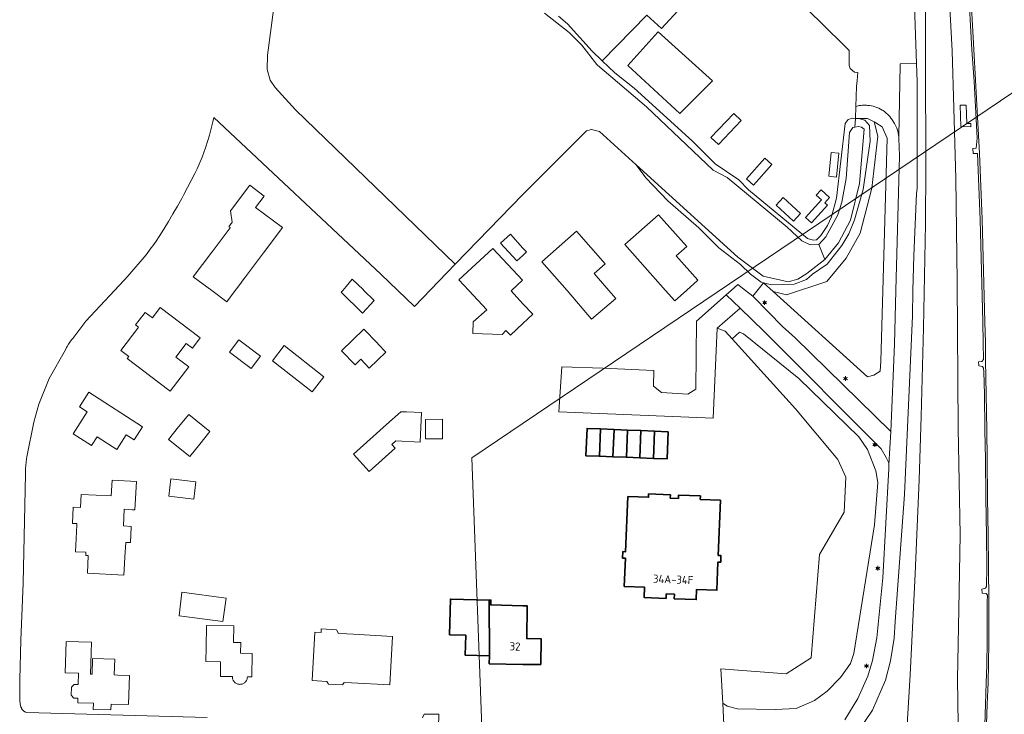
# Model space of a CAD drawing. Header units: metres. Extents: x 140853 to 145288, y 474558 to 480269.
# Tile 83 of 256: x 140888 to 141107, y 477406 to 477560. Entities that reach past the tile are written whole.
import ezdxf
from ezdxf.enums import TextEntityAlignment as Align

# ---------------------------------------------------------------- set-up
doc = ezdxf.new("R2010")
doc.units = ezdxf.units.M
doc.header["$MEASUREMENT"] = 0
for name, color, linetype, lineweight in [('B-WE-GR-BEPLANTING_CULTUUR_BOSPLANTSOEN-G', 90, 'GR-PLANTSOEN', 18), ('B-WE-GR-GRAS_KRUIDENRIJK-G', 80, 'Continuous', 18), ('B-WE-GR-GROENVOORZIENING-G', 80, 'Continuous', 18), ('B-WE-GW-WATERGANG_INSTEEK-G', 90, 'Continuous', 18), ('B-WE-KL-ET_LS_OV_LICHTMAST-S', 190, 'Continuous', 18), ('B-WE-OG-BEBOUWING-G', 7, 'Continuous', 35), ('B-WE-OG-BEBOUWING_HUISNUMMER-T18', 10, 'Continuous', 18), ('B-WE-OG-HULPLIJN-G', 50, 'Continuous', 18), ('B-WE-OG-TERREIN_ERF-G', 7, 'Continuous', 18), ('B-WE-OG-WATER-G', 130, 'Continuous', 18), ('B-WE-VH-VERHARDING_ASFALT-G', 252, 'Continuous', 18), ('B-WE-VH-VERHARDING_GESLOTEN-G', 7, 'Continuous', 18), ('B-WE-VH-VERHARDING_OPEN-G', 252, 'Continuous', 18)]:
    doc.layers.add(name, color=color, linetype=linetype, lineweight=lineweight)
doc.styles.add('NLCS-ISO', font='txt')
doc.linetypes.add('GR-PLANTSOEN', pattern='A,0,[179,NLCS.shx,S=2,R=0,X=0,Y=0],-4', length=4)

# ---------------------------------------------------------------- blocks, each defined once
blk = doc.blocks.new('B-SIE-WEG_LICHTMAST-SO')
at = {"ltscale": 0.1}
for p, q in [((-1.1, 0.6), (-2.2, 1.3)), ((0, 1.3), (0, 2.5)), ((1.1, 0.6), (2.2, 1.3)), ((-1.1, -0.6), (-2.2, -1.3)), ((0, -1.3), (0, -2.5)), ((1.1, -0.6), (2.2, -1.3))]:
    blk.add_line(p, q, dxfattribs=at)
at = {"flags": 128}
for points in [[(-1.2, 0.5), (1.2, 0.5)], [(-1.2, -0.5), (1.2, -0.5)]]:
    blk.add_lwpolyline(points, dxfattribs=at)
at = {"ltscale": 0.1}
blk.add_circle((0, 0), 1.27, dxfattribs=at)
at = {"style": 'NLCS-ISO'}
blk.add_attdef('TYPE', text='', height=1.8, dxfattribs=at).set_placement((0, 2.5), align=Align.BOTTOM_CENTER)

msp = doc.modelspace()

# ---------------------------------------------------------------- linework, layer by layer
at = {"layer": 'B-WE-GR-BEPLANTING_CULTUUR_BOSPLANTSOEN-G', "ltscale": 0.2, "flags": 128}
for points in [[(141080.895, 477533.828), (141079.802, 477536.33), (141078.396, 477537.268), (141078.01, 477537.461), (141078.857, 477534.316), (141077.5, 477522.72), (141074.91, 477512.728), (141071.826, 477507.177), (141067.508, 477501.996), (141058.503, 477499.035), (141055.565, 477499.741), (141076.522, 477480.837), (141077.928, 477481.149), (141079.333, 477482.087), (141079.489, 477484.276), (141080.895, 477533.828)], [(141073.514, 477419.299), (141078.057, 477447.939), (141078.861, 477457.351), (141078.363, 477459.937), (141076.509, 477464.637), (141074.596, 477467.492), (141061.313, 477480.459), (141049.006, 477490.39), (141048.085, 477490.756), (141046.453, 477489.275), (141060.565, 477473.725), (141069.943, 477462.424), (141071.732, 477458.498), (141071.37, 477450.708), (141065.831, 477441.369), (141063.984, 477418.337), (141058.482, 477414.797), (141043.948, 477415.951), (141044.403, 477408.324), (141045.368, 477407.664), (141047.64, 477407.053), (141056.031, 477406.9), (141060.653, 477407.143), (141064.768, 477408.916), (141067.583, 477410.985), (141070.509, 477414.035), (141072.748, 477417.099), (141073.514, 477419.299)]]:
    msp.add_lwpolyline(points, close=True, dxfattribs=at)
at = {"layer": 'B-WE-GR-GRAS_KRUIDENRIJK-G', "ltscale": 0.2, "flags": 128}
for points in [[(141086.351, 477580.345), (141087.393, 477550.451), (141087.532, 477546.465), (141087.583, 477522.628), (141087.433, 477521.529), (141086.825, 477507.786), (141086.602, 477500), (141086.503, 477494.343), (141084.773, 477454.672), (141082.648, 477426.481), (141082.476, 477422.721), (141081.641, 477417.72), (141080.529, 477413.378), (141077.668, 477406.763), (141074.385, 477401.898)], [(141089.451, 477567.663), (141089.404, 477551.035), (141089.487, 477527.387), (141089.42, 477514.81), (141088.961, 477491.715), (141088.444, 477471.972), (141088.015, 477457.946), (141087.086, 477437.03), (141085.992, 477414.626), (141084.632, 477391.189), (141085.895, 477390.229), (141086.992, 477388.883), (141087.029, 477388.482), (141096.922, 477388.575), (141096.553, 477413.65), (141096.832, 477429.155), (141097.146, 477445.69), (141096.65, 477469.42), (141096.475, 477501.986), (141096.142, 477524.904), (141095.683, 477540.518), (141095.36, 477553.266), (141094.542, 477568.359)], [(141084.632, 477391.189), (141085.992, 477414.626), (141087.086, 477437.03), (141088.015, 477457.946), (141088.444, 477471.972), (141088.961, 477491.715), (141089.42, 477514.81), (141089.487, 477527.387), (141089.404, 477551.035), (141089.451, 477567.663)], [(141071.528, 477404.583), (141074.367, 477409.314), (141076.616, 477414.281), (141077.638, 477417.743), (141078.576, 477422.804), (141079.925, 477436.165), (141081.279, 477460.426), (141081.306, 477460.771), (141081.3, 477461.091), (141081.287, 477461.25), (141081.239, 477461.566), (141081.162, 477461.877), (141081.058, 477462.179), (141080.927, 477462.471), (141080.852, 477462.612), (141080.683, 477462.884), (141079.548, 477464.842), (141053.555, 477490.921), (141048.208, 477496.087), (141043.121, 477491.632), (141044.893, 477490.995), (141046.453, 477489.275), (141048.085, 477490.756), (141049.006, 477490.39), (141061.313, 477480.459), (141074.596, 477467.492), (141076.509, 477464.637), (141078.363, 477459.937), (141078.861, 477457.351), (141078.057, 477447.939), (141073.514, 477419.299), (141072.748, 477417.099), (141070.509, 477414.035), (141067.583, 477410.985), (141064.768, 477408.916), (141060.653, 477407.143), (141056.031, 477406.9), (141047.64, 477407.053), (141045.368, 477407.664), (141044.403, 477408.324), (141044.743, 477400.383)]]:
    msp.add_lwpolyline(points, dxfattribs=at)
for points in [[(141055.565, 477499.741), (141053.432, 477501.693), (141051.044, 477498.722), (141051.357, 477498.476), (141057.674, 477491.979), (141060.499, 477489.494), (141081.72, 477468.656), (141082.546, 477488.095), (141082.801, 477500), (141083.634, 477529.944), (141083.495, 477533.787), (141083.456, 477534.253), (141083.425, 477534.485), (141083.343, 477534.945), (141083.232, 477535.399), (141083.167, 477535.624), (141083.015, 477536.066), (141082.836, 477536.498), (141082.631, 477536.919), (141082.519, 477537.124), (141082.4, 477537.326), (141082.145, 477537.718), (141081.854, 477538.109), (141081.728, 477538.29), (141081.458, 477538.639), (141081.315, 477538.807), (141081.012, 477539.128), (141080.689, 477539.428), (141080.347, 477539.707), (141079.988, 477539.963), (141079.802, 477540.082), (141079.419, 477540.302), (141079.023, 477540.496), (141078.615, 477540.664), (141078.407, 477540.738), (141077.985, 477540.865), (141077.771, 477540.918), (141077.414, 477541), (141076.968, 477541.084), (141076.517, 477541.139), (141076.291, 477541.156), (141075.837, 477541.168), (141075.383, 477541.151), (141075.157, 477541.132), (141074.707, 477541.072), (141074.262, 477540.983), (141073.929, 477540.898), (141073.888, 477538.246), (141074.557, 477538.221), (141076.522, 477538.205), (141078.01, 477537.461), (141078.396, 477537.268), (141079.802, 477536.33), (141080.895, 477533.828), (141079.489, 477484.276), (141079.333, 477482.087), (141077.928, 477481.149), (141076.522, 477480.837), (141055.565, 477499.741)], [(141071.826, 477507.177), (141074.91, 477512.728), (141077.5, 477522.72), (141078.857, 477534.316), (141078.01, 477537.461), (141076.522, 477538.205), (141074.557, 477538.221), (141075.966, 477537.821), (141076.996, 477536.632), (141077.106, 477533.193), (141075.567, 477522.439), (141073.658, 477515.683), (141072.349, 477512.554), (141070.839, 477510.027), (141067.54, 477505.839), (141064.315, 477503.619), (141062.959, 477502.412), (141060.212, 477501.432), (141055.184, 477501.282), (141053.432, 477501.693), (141055.565, 477499.741), (141058.503, 477499.035), (141067.508, 477501.996), (141071.826, 477507.177)]]:
    msp.add_lwpolyline(points, close=True, dxfattribs=at)
at = {"layer": 'B-WE-GR-GROENVOORZIENING-G', "ltscale": 0.2, "flags": 128}
for points in [[(141094.542, 477568.359), (141095.36, 477553.266), (141095.683, 477540.518), (141096.142, 477524.904), (141096.475, 477501.986), (141096.65, 477469.42), (141097.146, 477445.69), (141096.832, 477429.155), (141096.553, 477413.65), (141096.922, 477388.575), (141096.926, 477388.304), (141097.519, 477367.612), (141097.506, 477367.576), (141097.038, 477366.311), (141098.294, 477366.251), (141098.371, 477363.723), (141100.357, 477363.675), (141100.386, 477362.918), (141097.067, 477363.087), (141097.271, 477346.559), (141096.487, 477327.755), (141095.777, 477316.262)], [(141102.591, 477403.511), (141102.757, 477408.083), (141102.916, 477412.837), (141103.072, 477416.841), (141103.146, 477421.987), (141103.115, 477430.786), (141103.165, 477432.288), (141102.881, 477432.632), (141101.975, 477432.704), (141101.934, 477433.664), (141102.725, 477433.818), (141102.961, 477434.2), (141103.046, 477438.656), (141102.967, 477445.481), (141102.844, 477453.914), (141102.72, 477462.538), (141102.626, 477468.97), (141102.49, 477476.952), (141102.409, 477481.906), (141102.267, 477482.756), (141102.075, 477483.114), (141101.249, 477483.22), (141101.21, 477484.133), (141101.901, 477484.209), (141102.268, 477484.661), (141102.228, 477488.353), (141102.158, 477493.063), (141101.58, 477515.72), (141100.941, 477530.407), (141100.008, 477530.442), (141099.898, 477531.543), (141100.705, 477531.614), (141100.866, 477533.856), (141100.2, 477546.411), (141099.721, 477553.457), (141098.87, 477568.35)]]:
    msp.add_lwpolyline(points, dxfattribs=at)
msp.add_lwpolyline([(141098.609, 477537.072), (141099.456, 477537.072), (141099.504, 477536.385), (141097.294, 477536.409), (141097.103, 477541.15), (141098.439, 477541.174), (141098.609, 477537.072)], close=True, dxfattribs=at)
at = {"layer": 'B-WE-GW-WATERGANG_INSTEEK-G', "ltscale": 0.2, "flags": 128}
msp.add_lwpolyline([(141004.748, 477561.586), (141010.245, 477557.297), (141010.245, 477557.297), (141013.044, 477554.538), (141013.044, 477554.538), (141016.414, 477550.21), (141016.414, 477550.21), (141016.584, 477550.064), (141016.584, 477550.064), (141027.43, 477540.784), (141027.43, 477540.784), (141042.256, 477526.75), (141042.256, 477526.75), (141045.335, 477525.121), (141045.335, 477525.121), (141058.692, 477514.096), (141058.692, 477514.096), (141061.962, 477511.057), (141061.962, 477511.057), (141063.801, 477510.157), (141063.801, 477510.157), (141065.72, 477510.197), (141065.72, 477510.197), (141067.27, 477511.936), (141067.27, 477511.936), (141069.959, 477516.782), (141069.959, 477516.782), (141070.829, 477519.621), (141070.829, 477519.621), (141071.768, 477524.918), (141071.768, 477524.918), (141072.568, 477535.133), (141072.568, 477535.133), (141073.247, 477536.192), (141073.247, 477536.192), (141073.692, 477536.281), (141073.692, 477536.281), (141073.888, 477538.246), (141073.888, 477538.246), (141073.197, 477538.271), (141073.197, 477538.271), (141072.228, 477538.021), (141072.228, 477538.021), (141071.548, 477537.082), (141071.548, 477537.082), (141069.619, 477520.54), (141069.619, 477520.54), (141068.561, 477516.397), (141068.561, 477516.397), (141067.609, 477514.415), (141067.609, 477514.415), (141066.19, 477512.226), (141066.19, 477512.226), (141065.23, 477511.236), (141065.23, 477511.236), (141064.461, 477511.167), (141064.461, 477511.167), (141063.171, 477511.586), (141063.171, 477511.586), (141050.064, 477522.342), (141050.064, 477522.342), (141047.925, 477524.591), (141047.925, 477524.591), (141042.705, 477528.16), (141042.705, 477528.16), (141037.687, 477533.177), (141037.687, 477533.177), (141024.711, 477544.982), (141024.711, 477544.982), (141020.402, 477548.331), (141020.402, 477548.331), (141017.554, 477551.049), (141017.554, 477551.049), (141015.364, 477553.139), (141015.364, 477553.139), (141009.906, 477559.216), (141009.906, 477559.216), (141007.867, 477560.985)], dxfattribs=at)
msp.add_lwpolyline([(141073.888, 477538.246), (141073.692, 477536.281), (141074.497, 477536.442), (141075.217, 477536.302), (141075.757, 477535.822), (141074.727, 477523.788), (141072.778, 477515.643), (141070.119, 477510.556), (141067.03, 477506.899), (141063.082, 477503.78), (141061.052, 477502.481), (141058.932, 477501.902), (141053.333, 477503.172), (141047.695, 477507.39), (141025.157, 477527.903), (141027.289, 477525.033), (141032.178, 477519.936), (141039.087, 477513.897), (141043.526, 477509.459), (141048.285, 477505.769), (141050.504, 477503.592), (141052.884, 477501.822), (141053.432, 477501.693), (141055.184, 477501.282), (141060.212, 477501.432), (141062.959, 477502.412), (141064.315, 477503.619), (141067.54, 477505.839), (141070.839, 477510.027), (141072.349, 477512.554), (141073.658, 477515.683), (141075.567, 477522.439), (141077.106, 477533.193), (141076.996, 477536.632), (141075.966, 477537.821), (141074.557, 477538.221), (141073.888, 477538.246)], close=True, dxfattribs=at)
at = {"layer": 'B-WE-OG-BEBOUWING-G', "ltscale": 0.2, "flags": 128}
for points in [[(141017.212, 477469.221), (141014.233, 477469.339), (141013.994, 477463.293), (141016.972, 477463.175), (141017.212, 477469.221)], [(141020.227, 477469.101), (141017.212, 477469.221), (141016.972, 477463.175), (141019.987, 477463.056), (141020.227, 477469.101)], [(141023.207, 477468.983), (141020.227, 477469.101), (141019.987, 477463.056), (141022.968, 477462.937), (141023.207, 477468.983)], [(141026.205, 477468.864), (141023.207, 477468.983), (141022.968, 477462.937), (141025.965, 477462.819), (141026.205, 477468.864)], [(141029.203, 477468.745), (141026.205, 477468.864), (141025.965, 477462.819), (141028.963, 477462.7), (141029.203, 477468.745)], [(141032.25, 477468.624), (141029.203, 477468.745), (141028.963, 477462.7), (141032.01, 477462.579), (141032.25, 477468.624)], [(141043.87, 477453.402), (141039.379, 477453.578), (141039.402, 477454.339), (141034.572, 477454.541), (141034.533, 477453.786), (141032.724, 477453.863), (141032.756, 477454.597), (141027.916, 477454.789), (141027.9, 477454.04), (141023.296, 477454.213), (141022.805, 477441.946), (141022.195, 477441.97), (141022.137, 477440.522), (141022.747, 477440.497), (141022.496, 477434.232), (141027.012, 477434.051), (141026.921, 477431.763), (141031.797, 477431.568), (141031.837, 477432.567), (141033.645, 477432.495), (141033.605, 477431.496), (141038.471, 477431.301), (141038.563, 477433.579), (141043.069, 477433.398), (141043.32, 477439.663), (141043.919, 477439.639), (141043.977, 477441.088), (141043.378, 477441.112), (141043.87, 477453.402)], [(140992.514, 477431.203), (140983.883, 477431.415), (140983.688, 477423.483), (140987.278, 477423.396), (140987.169, 477418.941), (140992.549, 477418.809), (140992.514, 477431.203)], [(141000, 477429.929), (140992.835, 477430.112), (140992.861, 477431.194), (140992.514, 477431.203), (140992.549, 477418.809), (140992.506, 477417.043), (141000, 477416.908), (141000.14, 477416.905), (141003.962, 477416.898), (141004.036, 477422.597), (141000.835, 477422.638), (141000.929, 477429.914), (141000, 477429.929)]]:
    msp.add_lwpolyline(points, close=True, dxfattribs=at)
at = {"layer": 'B-WE-OG-HULPLIJN-G'}
msp.add_lwpolyline([(141484.938, 478467.493), (142922.898, 478740.923), (143043.789, 479141.528), (143928.198, 479351.369), (144042.725, 479840.999), (144698.079, 479872.794), (144672.627, 478988.916), (144742.617, 478639.181), (145060.75, 478225.858), (145035.298, 477659.922), (145054.388, 476896.862), (144768.066, 476833.275), (144755.342, 477825.251), (143616.428, 477755.303), (142541.14, 475313.514), (141510.39, 476108.367), (141014.104, 476776.044), (140988.652, 477462.798), (141421.313, 477755.303), (141484.938, 478467.493)], close=True, dxfattribs=at)
at = {"layer": 'B-WE-OG-TERREIN_ERF-G', "ltscale": 0.2, "flags": 128}
for points in [[(141074.408, 477548.458), (141073.666, 477548.535), (141072.667, 477549.334), (141072.478, 477550.022), (141072.48, 477553.308), (141065.697, 477559.957), (141047.977, 477576.867), (141030.763, 477558.236), (141027.522, 477561.172), (141017.554, 477551.049), (141020.402, 477548.331), (141024.711, 477544.982), (141037.687, 477533.177), (141042.705, 477528.16), (141047.925, 477524.591), (141050.064, 477522.342), (141063.171, 477511.586), (141064.461, 477511.167), (141065.23, 477511.236), (141066.19, 477512.226), (141067.609, 477514.415), (141068.561, 477516.397), (141069.619, 477520.54), (141071.548, 477537.082), (141072.228, 477538.021), (141073.197, 477538.271), (141073.888, 477538.246), (141073.929, 477540.898), (141074.084, 477545.336), (141074.219, 477546.632), (141074.408, 477548.458)], [(141034.84, 477539.341), (141023.29, 477550.021), (141029.948, 477557.408), (141030.029, 477557.495), (141042.094, 477546.594), (141042.01, 477546.51), (141034.84, 477539.341)], [(141041.741, 477534.005), (141046.805, 477539.358), (141048.501, 477537.754), (141043.436, 477532.401), (141041.741, 477534.005)], [(141053.733, 477529.386), (141055.291, 477528.006), (141051.223, 477523.414), (141049.665, 477524.794), (141053.733, 477529.386)], [(141070.17, 477530.482), (141069.672, 477525.208), (141067.942, 477525.371), (141068.441, 477530.646), (141070.17, 477530.482)], [(140936.634, 477500.71), (140936.098, 477500), (140934.208, 477497.494), (140930.859, 477500), (140926.766, 477503.062), (140930.862, 477508.525), (140930.925, 477508.609), (140934.916, 477513.933), (140934.936, 477513.959), (140934.661, 477514.165), (140935.394, 477515.143), (140935.033, 477517.661), (140939.327, 477523.389), (140942.524, 477520.993), (140940.608, 477518.437), (140946.559, 477513.975), (140942.405, 477508.423), (140942.342, 477508.339), (140938.374, 477503.035), (140938.308, 477502.947), (140936.634, 477500.71)], [(141056.225, 477518.945), (141057.8, 477520.648), (141061.631, 477517.106), (141060.057, 477515.403), (141056.225, 477518.945)], [(141066.302, 477520.123), (141065.149, 477521.16), (141066.226, 477522.357), (141068.113, 477520.661), (141067.036, 477519.463), (141067.635, 477518.925), (141064.119, 477515.015), (141062.786, 477516.213), (141066.302, 477520.123)], [(141022.614, 477510.195), (141030.1, 477516.842), (141036.378, 477509.771), (141034.038, 477507.693), (141038.862, 477502.26), (141036.32, 477500), (141033.705, 477497.698), (141031.672, 477500), (141022.614, 477510.195)], [(140998.635, 477506.555), (140994.978, 477510.536), (140997.195, 477512.49), (141000, 477509.437), (141000.811, 477508.554), (141000, 477507.809), (140998.635, 477506.555)], [(141004.201, 477506.361), (141011.862, 477513.173), (141018.282, 477505.952), (141015.79, 477503.737), (141019.089, 477500), (141020.593, 477498.212), (141015.237, 477493.659), (141009.847, 477500), (141004.201, 477506.361)], [(140987.966, 477500), (140985.784, 477502.349), (140993.312, 477509.342), (140999.875, 477502.278), (140997.422, 477500), (140997.34, 477499.924), (141000, 477497.061), (141002.189, 477494.704), (141000, 477492.671), (140997.196, 477490.065), (140996.212, 477491.124), (140995.344, 477490.237), (140988.876, 477490.407), (140988.945, 477493.002), (140991.978, 477495.682), (140987.966, 477500)], [(140964.328, 477494.949), (140959.643, 477499.6), (140959.977, 477500), (140960.697, 477500.862), (140962.081, 477502.478), (140964.468, 477500.195), (140964.67, 477500), (140966.938, 477497.805), (140964.328, 477494.949)], [(140924.293, 477484.127), (140925.772, 477483.001), (140921.655, 477477.592), (140919.205, 477479.456), (140912.085, 477484.875), (140912.41, 477485.301), (140910.656, 477486.636), (140914.45, 477491.62), (140914.626, 477491.851), (140913.947, 477492.368), (140916.046, 477495.127), (140917.677, 477493.887), (140919.432, 477496.193), (140928.298, 477489.445), (140926.558, 477487.158), (140925.2, 477488.191), (140922.909, 477485.181), (140924.293, 477484.127)], [(140962.691, 477483.491), (140959.697, 477486.601), (140964.656, 477491.376), (140967.65, 477488.267), (140967.832, 477488.078), (140969.535, 477486.31), (140965.859, 477482.77), (140963.974, 477484.727), (140962.691, 477483.491)], [(140941.671, 477485.432), (140939.596, 477482.687), (140934.78, 477486.328), (140936.872, 477489.06), (140941.671, 477485.432)], [(140955.769, 477480.834), (140953.157, 477477.494), (140944.371, 477484.365), (140946.922, 477487.754), (140955.769, 477480.834)], [(140913.616, 477466.825), (140911.847, 477467.96), (140909.746, 477464.688), (140905.385, 477467.489), (140904.12, 477465.52), (140900.059, 477468.128), (140903.202, 477473.021), (140901.488, 477474.122), (140903.582, 477477.382), (140915.486, 477469.737), (140913.616, 477466.825)], [(140928.223, 477465.883), (140926.01, 477463.114), (140921.244, 477466.922), (140923.486, 477469.669), (140925.766, 477472.462), (140930.473, 477468.7), (140928.223, 477465.883)], [(140965.821, 477459.753), (140962.342, 477463.615), (140969.652, 477470.2), (140972.835, 477473.067), (140974.111, 477473.014), (140977.445, 477472.877), (140977.174, 477466.299), (140971.755, 477466.559), (140970.865, 477465.758), (140971.592, 477464.952), (140965.821, 477459.753)], [(140978.346, 477467.027), (140978.346, 477471.303), (140982.132, 477471.388), (140982.132, 477467.027), (140978.346, 477467.027)], [(141014.233, 477469.339), (141017.212, 477469.221), (141020.227, 477469.101), (141023.207, 477468.983), (141026.205, 477468.864), (141029.203, 477468.745), (141032.25, 477468.624), (141032.01, 477462.579), (141028.963, 477462.7), (141025.965, 477462.819), (141022.968, 477462.937), (141019.987, 477463.056), (141016.972, 477463.175), (141013.994, 477463.293), (141014.233, 477469.339)], [(140913.804, 477451.257), (140913.202, 477451.287), (140911.408, 477451.377), (140911.222, 477447.679), (140912.99, 477447.589), (140912.98, 477447.4), (140912.808, 477443.976), (140911.74, 477444.03), (140911.575, 477440.766), (140911.521, 477440.663), (140911.324, 477436.756), (140903.23, 477437.164), (140903.429, 477441.102), (140902.891, 477441.129), (140902.895, 477441.204), (140902.927, 477441.84), (140900.59, 477441.957), (140900.885, 477447.814), (140900.905, 477448.204), (140899.914, 477448.254), (140900.097, 477451.882), (140901.732, 477451.8), (140901.878, 477454.695), (140908.518, 477454.36), (140908.737, 477457.881), (140914.119, 477457.531), (140913.804, 477451.257)], [(140926.905, 477453.629), (140921.342, 477454.303), (140921.808, 477458.145), (140927.314, 477457.477), (140926.905, 477453.629)], [(141023.296, 477454.213), (141027.9, 477454.04), (141027.916, 477454.789), (141032.756, 477454.597), (141032.724, 477453.863), (141034.533, 477453.786), (141034.572, 477454.541), (141039.402, 477454.339), (141039.379, 477453.578), (141043.87, 477453.402), (141043.378, 477441.112), (141043.977, 477441.088), (141043.919, 477439.639), (141043.32, 477439.663), (141043.069, 477433.398), (141038.563, 477433.579), (141038.471, 477431.301), (141033.605, 477431.496), (141033.645, 477432.495), (141031.837, 477432.567), (141031.797, 477431.568), (141026.921, 477431.763), (141027.012, 477434.051), (141022.496, 477434.232), (141022.747, 477440.497), (141022.137, 477440.522), (141022.195, 477441.97), (141022.805, 477441.946), (141023.296, 477454.213)], [(140934.048, 477431.621), (140933.696, 477429.016), (140933.344, 477426.411), (140923.638, 477427.721), (140924.2, 477432.951), (140934.048, 477431.621)], [(140992.514, 477431.203), (140992.861, 477431.194), (140992.835, 477430.112), (141000, 477429.929), (141000.929, 477429.914), (141000.835, 477422.638), (141004.036, 477422.597), (141003.962, 477416.898), (141000.14, 477416.905), (141000, 477416.908), (140992.506, 477417.043), (140992.549, 477418.809), (140987.169, 477418.941), (140987.278, 477423.396), (140983.688, 477423.483), (140983.883, 477431.415), (140992.514, 477431.203)], [(140939.859, 477419.326), (140939.767, 477414.134), (140938.771, 477414.151), (140938.764, 477413.985), (140938.741, 477413.824), (140938.702, 477413.665), (140938.648, 477413.512), (140938.579, 477413.364), (140938.496, 477413.224), (140938.4, 477413.092), (140938.291, 477412.971), (140938.171, 477412.861), (140938.04, 477412.763), (140937.901, 477412.678), (140937.754, 477412.608), (140937.601, 477412.552), (140937.443, 477412.512), (140937.282, 477412.487), (140937.119, 477412.478), (140936.957, 477412.485), (140936.795, 477412.508), (140936.637, 477412.546), (140936.483, 477412.6), (140936.335, 477412.669), (140936.195, 477412.752), (140936.064, 477412.849), (140935.942, 477412.957), (140935.832, 477413.077), (140935.734, 477413.208), (140935.649, 477413.347), (140935.612, 477413.419), (140935.549, 477413.57), (140935.501, 477413.725), (140935.468, 477413.885), (140935.451, 477414.047), (140935.45, 477414.21), (140932.769, 477414.257), (140932.822, 477417.446), (140929.535, 477417.565), (140929.593, 477420.638), (140929.685, 477425.575), (140935.789, 477425.461), (140935.72, 477421.787), (140937.302, 477421.758), (140937.257, 477419.375), (140939.859, 477419.326)], [(140970.99, 477423.125), (140970.402, 477412.351), (140961.911, 477412.812), (140960.295, 477412.9), (140959.933, 477412.345), (140956.765, 477412.518), (140956.451, 477413.139), (140953.143, 477413.319), (140953.731, 477424.08), (140955.16, 477424.002), (140955.204, 477424.813), (140958.568, 477424.629), (140958.999, 477423.779), (140960.88, 477423.676), (140962.344, 477423.596), (140970.99, 477423.125)], [(140910.012, 477414.553), (140912.582, 477414.481), (140912.401, 477407.995), (140908.512, 477408.104), (140908.475, 477406.795), (140904.554, 477406.905), (140904.592, 477408.27), (140901.099, 477408.368), (140901.128, 477409.402), (140900.212, 477409.428), (140899.655, 477410.069), (140899.672, 477411.85), (140900.297, 477412.47), (140901.158, 477412.445), (140901.229, 477414.951), (140898.315, 477415.032), (140898.51, 477421.991), (140904.131, 477421.834), (140903.933, 477414.774), (140904.27, 477414.764), (140904.367, 477418.224), (140909.315, 477418.085), (140909.217, 477414.575), (140910.012, 477414.553)]]:
    msp.add_lwpolyline(points, close=True, dxfattribs=at)
for points in [[(141044.743, 477400.383), (141044.403, 477408.324), (141043.948, 477415.951), (141058.482, 477414.797), (141063.984, 477418.337), (141065.831, 477441.369), (141071.37, 477450.708), (141071.732, 477458.498), (141069.943, 477462.424), (141060.565, 477473.725), (141060.565, 477473.725), (141046.453, 477489.275), (141044.893, 477490.995), (141043.121, 477491.632), (141042.247, 477471.591), (141007.997, 477473.017), (141008.652, 477483.036), (141017.715, 477482.763), (141029.069, 477482.196), (141029.018, 477478.746), (141030.781, 477477.319), (141036.624, 477476.951), (141038.401, 477478.094), (141038.546, 477493.172), (141045.142, 477499.049), (141046.21, 477500), (141047.714, 477501.341), (141049.42, 477500), (141051.044, 477498.722), (141053.432, 477501.693), (141052.884, 477501.822), (141050.504, 477503.592), (141048.285, 477505.769), (141043.526, 477509.459), (141039.087, 477513.897), (141032.178, 477519.936), (141027.289, 477525.033), (141025.157, 477527.903), (141016.962, 477535.339), (141015.253, 477535.739), (141014.114, 477535.469), (141000, 477521.359), (140984.914, 477505.838), (140975.889, 477496.454), (140968.458, 477503.602), (140931.289, 477538.407), (140931.083, 477537.442), (140930.947, 477536.847), (140930.653, 477535.661), (140930.331, 477534.483), (140929.981, 477533.313), (140929.476, 477531.726), (140929.109, 477530.664), (140928.715, 477529.613), (140928.295, 477528.572), (140928.074, 477528.056), (140927.614, 477527.032), (140927.127, 477526.02), (140924.651, 477521.302), (140924.18, 477520.437), (140923.22, 477518.717), (140922.234, 477517.012), (140921.224, 477515.32), (140920.189, 477513.644), (140919.169, 477512.023), (140918.488, 477510.981), (140917.784, 477509.956), (140917.423, 477509.449), (140917.056, 477508.947), (140916.305, 477507.955), (140912.2, 477503.204), (140911.434, 477502.318), (140909.273, 477500), (140902.903, 477493.167), (140899.983, 477489.341), (140899.7, 477488.996), (140899.356, 477488.536), (140899.036, 477488.06), (140898.74, 477487.568), (140898.601, 477487.317), (140898.343, 477486.804), (140894.782, 477480.409), (140892.48, 477474.713), (140891.318, 477470.726), (140889.793, 477463.001), (140889.727, 477462.624), (140889.616, 477461.866), (140889.534, 477461.105), (140889.48, 477460.341), (140889.455, 477459.575), (140889.453, 477459.192), (140888.986, 477434.933), (140888.446, 477422.287), (140888.198, 477413.571), (140888.223, 477408.782), (140888.407, 477407.711), (140888.478, 477407.466), (140888.577, 477407.229), (140888.636, 477407.116), (140888.773, 477406.899), (140888.933, 477406.7), (140889.091, 477406.54), (140889.244, 477406.425), (140889.326, 477406.376), (140889.5, 477406.297), (140889.591, 477406.268), (140889.779, 477406.231), (140929.836, 477405.084)], [(140977.649, 477405.031), (140978.069, 477405.89), (140981.277, 477405.877), (140981.266, 477402.929)]]:
    msp.add_lwpolyline(points, dxfattribs=at)
at = {"layer": 'B-WE-OG-WATER-G', "ltscale": 0.2, "flags": 128}
msp.add_lwpolyline([(140945.413, 477568.555), (140943.222, 477552.271), (140943.177, 477549.08), (140943.873, 477546.736), (140944.963, 477545.13), (140949.45, 477540.156), (140984.914, 477505.838), (141000, 477521.359), (141014.114, 477535.469), (141015.253, 477535.739), (141016.962, 477535.339), (141025.157, 477527.903), (141047.695, 477507.39), (141053.333, 477503.172), (141058.932, 477501.902), (141061.052, 477502.481), (141063.082, 477503.78), (141067.03, 477506.899), (141065.72, 477510.197), (141063.801, 477510.157), (141061.962, 477511.057), (141058.692, 477514.096), (141045.335, 477525.121), (141042.256, 477526.75), (141027.43, 477540.784), (141016.584, 477550.064), (141016.414, 477550.21), (141013.044, 477554.538), (141010.245, 477557.297), (141004.748, 477561.586)], dxfattribs=at)
msp.add_lwpolyline([(141067.03, 477506.899), (141070.119, 477510.556), (141072.778, 477515.643), (141074.727, 477523.788), (141075.757, 477535.822), (141075.217, 477536.302), (141074.497, 477536.442), (141073.692, 477536.281), (141073.247, 477536.192), (141072.568, 477535.133), (141071.768, 477524.918), (141070.829, 477519.621), (141069.959, 477516.782), (141067.27, 477511.936), (141065.72, 477510.197), (141067.03, 477506.899)], close=True, dxfattribs=at)
at = {"layer": 'B-WE-VH-VERHARDING_ASFALT-G', "ltscale": 0.2, "flags": 128}
msp.add_lwpolyline([(141074.385, 477401.898), (141077.668, 477406.763), (141080.529, 477413.378), (141081.641, 477417.72), (141082.476, 477422.721), (141082.648, 477426.481), (141084.773, 477454.672), (141086.503, 477494.343), (141086.602, 477500), (141086.825, 477507.786), (141087.433, 477521.529), (141087.583, 477522.628), (141087.532, 477546.465), (141087.393, 477550.451), (141087.393, 477550.451), (141083.806, 477550.387), (141083.804, 477550.062), (141083.456, 477534.253), (141083.495, 477533.787), (141083.634, 477529.944), (141082.801, 477500), (141082.546, 477488.095), (141081.72, 477468.656), (141081.287, 477461.25), (141081.3, 477461.091), (141081.306, 477460.771), (141081.279, 477460.426), (141079.925, 477436.165), (141078.576, 477422.804), (141077.638, 477417.743), (141076.616, 477414.281), (141074.367, 477409.314), (141071.528, 477404.583)], dxfattribs=at)
msp.add_lwpolyline([(141049.42, 477500), (141047.714, 477501.341), (141046.21, 477500), (141045.142, 477499.049), (141048.208, 477496.087), (141053.555, 477490.921), (141079.548, 477464.842), (141080.683, 477462.884), (141080.852, 477462.612), (141080.927, 477462.471), (141081.058, 477462.179), (141081.162, 477461.877), (141081.239, 477461.566), (141081.287, 477461.25), (141081.72, 477468.656), (141060.499, 477489.494), (141057.674, 477491.979), (141051.357, 477498.476), (141051.044, 477498.722), (141049.42, 477500)], close=True, dxfattribs=at)
at = {"layer": 'B-WE-VH-VERHARDING_GESLOTEN-G', "ltscale": 0.2, "flags": 128}
msp.add_lwpolyline([(141099.32, 477568.37), (141100.16, 477553.55), (141100.54, 477546.71), (141101.43, 477530.47), (141101.97, 477515.86), (141102.6, 477492.96), (141102.71, 477488.44), (141102.77, 477484.464), (141102.9, 477476.92), (141103.018, 477468.982), (141103.121, 477462.542), (141103.21, 477453.935), (141103.362, 477445.526), (141103.442, 477438.656), (141103.46, 477430.763), (141103.459, 477422.012), (141103.432, 477416.93), (141103.303, 477412.817), (141103.131, 477408.072), (141102.938, 477403.529)], dxfattribs=at)
msp.add_lwpolyline([(141098.609, 477537.072), (141098.439, 477541.174), (141097.103, 477541.15), (141097.294, 477536.409), (141099.504, 477536.385), (141099.456, 477537.072), (141098.609, 477537.072)], close=True, dxfattribs=at)
at = {"layer": 'B-WE-VH-VERHARDING_OPEN-G', "ltscale": 0.2, "flags": 128}
for points in [[(141098.87, 477568.35), (141099.721, 477553.457), (141100.2, 477546.411), (141100.866, 477533.856), (141100.705, 477531.614), (141099.898, 477531.543), (141100.008, 477530.442), (141100.941, 477530.407), (141101.58, 477515.72), (141102.158, 477493.063), (141102.228, 477488.353), (141102.268, 477484.661), (141101.901, 477484.209), (141101.21, 477484.133), (141101.249, 477483.22), (141102.075, 477483.114), (141102.267, 477482.756), (141102.409, 477481.906), (141102.49, 477476.952), (141102.626, 477468.97), (141102.72, 477462.538), (141102.844, 477453.914), (141102.967, 477445.481), (141103.046, 477438.656), (141102.961, 477434.2), (141102.725, 477433.818), (141101.934, 477433.664), (141101.975, 477432.704), (141102.881, 477432.632), (141103.165, 477432.288), (141103.115, 477430.786), (141103.146, 477421.987), (141103.072, 477416.841), (141102.916, 477412.837), (141102.757, 477408.083), (141102.591, 477403.511)], [(141102.938, 477403.529), (141103.131, 477408.072), (141103.303, 477412.817), (141103.432, 477416.93), (141103.459, 477422.012), (141103.46, 477430.763), (141103.442, 477438.656), (141103.362, 477445.526), (141103.21, 477453.935), (141103.121, 477462.542), (141103.018, 477468.982), (141102.9, 477476.92), (141102.77, 477484.464), (141102.71, 477488.44), (141102.6, 477492.96), (141101.97, 477515.86), (141101.43, 477530.47), (141100.54, 477546.71), (141100.16, 477553.55), (141099.32, 477568.37)]]:
    msp.add_lwpolyline(points, dxfattribs=at)
msp.add_lwpolyline([(141045.142, 477499.049), (141038.546, 477493.172), (141038.401, 477478.094), (141036.624, 477476.951), (141030.781, 477477.319), (141029.018, 477478.746), (141029.069, 477482.196), (141017.715, 477482.763), (141008.652, 477483.036), (141007.997, 477473.017), (141042.247, 477471.591), (141043.121, 477491.632), (141048.208, 477496.087), (141045.142, 477499.049)], close=True, dxfattribs=at)

# ---------------------------------------------------------------- block references
at = {"layer": 'B-WE-KL-ET_LS_OV_LICHTMAST-S', "xscale": 0.2, "yscale": 0.2, "zscale": 0.2}
for p in [(141053.686, 477497.292), (141071.626, 477480.438), (141078.137, 477465.768), (141078.816, 477438.28), (141076.306, 477416.555)]:
    msp.add_blockref('B-SIE-WEG_LICHTMAST-SO', p, dxfattribs=at)

# ---------------------------------------------------------------- texts
at = {"layer": 'B-WE-OG-BEBOUWING_HUISNUMMER-T18', "style": 'NLCS-ISO'}
for s, rotation, p in [('34A-34F', 357.7, (141033.357, 477435.798)), ('32', 357.8, (140998.229, 477420.909))]:
    msp.add_text(s, height=1.8, rotation=rotation, dxfattribs=at).set_placement(p, align=Align.MIDDLE_CENTER)

doc.saveas('drawing.dxf')
